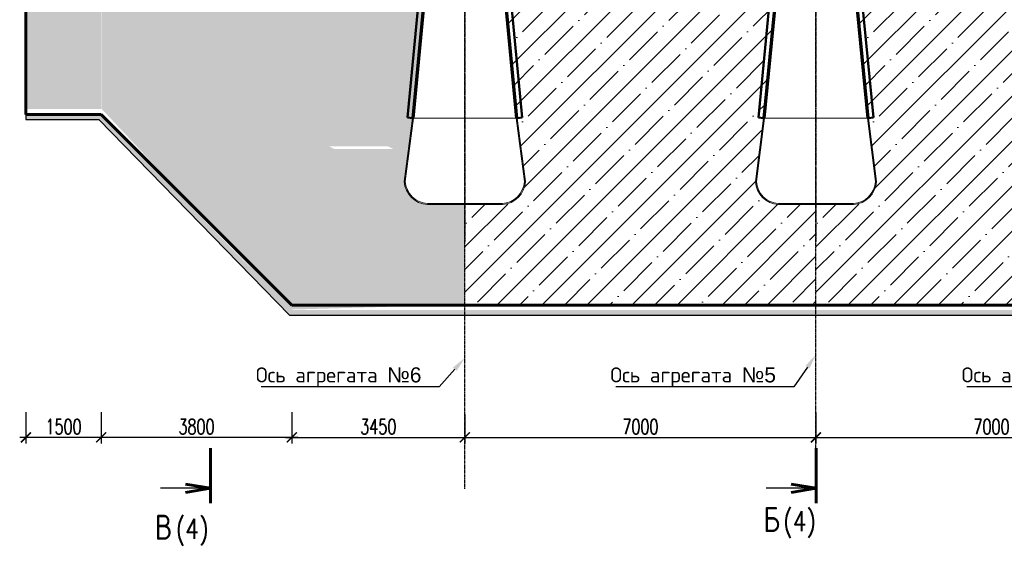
# Model space of a CAD drawing. Header units: millimetres. Extents: x 214111 to 284873, y 268617 to 319354.
# Tile 1 of 37: x 218144 to 237773, y 268617 to 279079. Entities that reach past the tile are written whole.
import ezdxf
from ezdxf import colors
from ezdxf.entities.mleader import LeaderData, LeaderLine
from ezdxf.enums import TextEntityAlignment as Align
from ezdxf.math import Vec2, Vec3

# ---------------------------------------------------------------- set-up
doc = ezdxf.new("R2010")
doc.units = ezdxf.units.MM
for name, pattern in [('AM_DIN_G_W050', [13.75, 9.75, -1.5, 1, -1.5]), ('AM_DIN_G_W050x2', [6.875, 4.75, -0.875, 0.375, -0.875]), ('CENTER2', [28.575000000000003, 19.05, -3.175, 3.175, -3.175]), ('осевая', [50.800000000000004, 31.75, -6.35, 6.35, -6.35])]:
    doc.linetypes.add(name, pattern=pattern)
doc.layers.get('0').update_dxf_attribs({"color": 250})
doc.layers.get('Defpoints').update_dxf_attribs({"color": 8})
for name, color, linetype, lineweight in [('AM_0', 7, 'Continuous', 50), ('AM_5', 3, 'Continuous', 25), ('AM_7', 4, 'AM_DIN_G_W050', 25), ('AM_8', 1, 'Continuous', 25), ('АСО БЕТОН', 3, 'Continuous', 60), ('ГТО-2_Бетон_060', 3, 'Continuous', 60), ('ГТО-2_Оси_025', 6, 'осевая', 25), ('ОГСО_Оборудование', 7, 'Continuous', 18)]:
    doc.layers.add(name, color=color, linetype=linetype, lineweight=lineweight)
for name, color, linetype in [('ГТО Основная', 2, 'Continuous'), ('ГТО-2_Выноски', 7, 'Continuous'), ('ГТО-2_Размеры', 7, 'Continuous'), ('ОЗиМ Оси', 4, 'CENTER2')]:
    doc.layers.add(name, color=color, linetype=linetype)
doc.layers.add('ГТО-2_Штриховка_018', color=7, linetype='Continuous', lineweight=18, true_color=0x6b6b6b)
doc.styles.add('MOSOBL (isocpeur)', font='isocpeur.ttf')
doc.styles.add('RomanS', font='romans.shx', dxfattribs={"width": 0.7})
doc.dimstyles.new('MOSOBL 1-100 (мм)', dxfattribs={"dimscale": 100, "dimtxt": 3, "dimasz": 2, "dimexe": 1.25, "dimexo": 0.625, "dimtad": 1, "dimdec": 0, "dimzin": 9, "dimtxsty": 'RomanS', "dimblk": 'ARCHTICK', "dimcen": 2.5, "dimdle": 1.25, "dimclrd": 7, "dimclre": 7, "dimclrt": 2, "dimadec": 0, "dimazin": 0, "dimtfac": 1, "dimtdec": 0, "dimtmove": 1, "dimatfit": 3, "dimfxl": 1, "dimtfill": 1, "dimlwd": 25, "dimlwe": 25, "dimarcsym": 0})
pattern_1 = [(45.00000000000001, (6017.65688698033, -8277.390160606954), (6.735192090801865, -6.735192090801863), [])]

# ---------------------------------------------------------------- blocks, each defined once
blk = doc.blocks.new('awefxgxhf')
at = {"layer": 'AM_8'}
h = blk.add_hatch(dxfattribs=at)
h.set_pattern_fill('ANSI31', color=256, scale=3, angle=90, style=0)
h.set_pattern_definition(pattern_1)
edge = h.paths.add_edge_path()
edge.add_line((-949.6239999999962, 20), (-935.9000000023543, 20))
edge.add_arc((-935.9000000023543, 19.79999999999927), 0.2000000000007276, -1.042224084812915e-09, 90, ccw=False)
edge.add_line((-935.7000000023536, 19.79999999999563), (-935.7000000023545, 13.59999999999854))
edge.add_arc((-935.3000000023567, 13.59999999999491), 0.3999999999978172, 179.9999999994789, 269.9999999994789)
edge.add_line((-935.3000000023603, 13.19999999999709), (-925.4000000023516, 13.19999999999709))
edge.add_arc((-925.4000000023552, 13.59999999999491), 0.3999999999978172, 270.0000000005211, 360.0000000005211)
edge.add_line((-925.0000000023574, 13.59999999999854), (-925.0000000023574, 19.79999999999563))
edge.add_arc((-924.8000000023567, 19.79999999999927), 0.2000000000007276, 90, 180.0000000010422, ccw=False)
edge.add_line((-924.8000000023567, 20), (-788.9999999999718, 20))
edge.add_line((-788.9999999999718, 20), (-788.9999999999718, -25))
edge.add_line((-788.9999999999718, -25), (-808.9703038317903, -25.00000000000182))
edge.add_line((-808.9703038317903, -25.00000000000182), (-980.0000000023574, -25))
edge.add_line((-980.0000000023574, -25), (-980.0000000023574, 20))
edge.add_line((-980.0000000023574, 20), (-970.3760000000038, 20))
edge.add_line((-970.3760000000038, 20), (-970.3760000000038, -16))
edge.add_line((-970.3760000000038, -16), (-960, -22.23452978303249))
edge.add_line((-960, -22.23452978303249), (-949.6239999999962, -16))
edge.add_line((-949.6239999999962, -16), (-949.6239999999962, 20))
h = blk.add_hatch(dxfattribs=at)
h.set_pattern_fill('ANSI31', color=256, scale=3, angle=90, style=0)
h.set_pattern_definition(pattern_1)
edge = h.paths.add_edge_path()
edge.add_line((970.3760000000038, 20), (980.0000000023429, 20))
edge.add_line((980.0000000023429, 20), (980.0000000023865, 15))
edge.add_line((980.0000000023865, 15), (980.0000000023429, -25))
edge.add_line((980.0000000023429, -25), (789.00000000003, -25))
edge.add_line((789.00000000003, -25), (789.0000000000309, 19.99999999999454))
edge.add_line((789.0000000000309, 19.99999999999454), (924.8000000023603, 19.99999999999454))
edge.add_arc((924.8000000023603, 19.79999999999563), 0.1999999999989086, 0, 90, ccw=False)
edge.add_line((925.0000000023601, 19.79999999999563), (925.0000000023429, 13.59999999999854))
edge.add_arc((925.4000000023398, 13.59999999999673), 0.3999999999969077, 179.9999999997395, 269.9999999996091)
edge.add_line((925.400000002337, 13.19999999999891), (935.3000000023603, 13.19999999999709))
edge.add_arc((935.3000000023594, 13.59999999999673), 0.3999999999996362, 270.0000000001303, 360.0000000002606)
edge.add_line((935.70000000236, 13.59999999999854), (935.7000000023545, 19.79999999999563))
edge.add_arc((935.9000000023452, 19.80000000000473), 0.1999999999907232, 90.00000000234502, 180.0000000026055, ccw=False)
edge.add_line((935.900000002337, 19.99999999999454), (949.6239999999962, 20))
edge.add_line((949.6239999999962, 20), (949.6239999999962, -16))
edge.add_line((949.6239999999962, -16), (959.9999999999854, -22.23452978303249))
edge.add_line((959.9999999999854, -22.23452978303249), (970.3760000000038, -16))
edge.add_line((970.3760000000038, -16), (970.3760000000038, 20))
at = {"layer": 'AM_0'}
for p, q in [((-980.0000000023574, 20), (-980.0000000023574, -25)), ((980.0000000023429, 20), (-980.0000000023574, 20)), ((-970.3760000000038, -16), (-970.3760000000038, 20)), ((-949.6239999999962, -16), (-949.6239999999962, 20)), ((-788.9999999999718, 20.00000000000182), (-788.9999999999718, -25)), ((789.0000000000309, 19.99999999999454), (789.00000000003, -25.00000000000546)), ((925.0000000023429, 19.79999999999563), (925.0000000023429, 13.59999999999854)), ((925.400000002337, 13.19999999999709), (935.3000000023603, 13.19999999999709)), ((935.7000000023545, 13.59999999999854), (935.7000000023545, 19.79999999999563)), ((949.6239999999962, -16), (949.6239999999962, 20)), ((970.3760000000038, -16), (970.3760000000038, 20)), ((980.0000000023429, 20), (980.0000000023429, -25)), ((-909.4353323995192, -25), (-1145.626063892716, -2471.26625448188)), ((-808.9703038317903, -25.00000000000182), (-1046.088939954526, -2480.876715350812)), ((-788.8772981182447, -25), (-1026.181515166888, -2482.798807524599)), ((-980.0000000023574, -25), (980.0000000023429, -25)), ((-948, -10), (-972, -10)), ((-970.3760000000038, -16), (-949.6239999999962, -16)), ((-960, -22.23452978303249), (-970.3760000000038, -16)), ((-960, -22.23452978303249), (-949.6239999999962, -16)), ((788.8772981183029, -25.00000000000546), (1026.181515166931, -2482.798807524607)), ((808.9703038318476, -25), (1046.088939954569, -2480.87671535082)), ((909.4353323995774, -25), (1145.626063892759, -2471.266254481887)), ((947.9999999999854, -10), (971.9999999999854, -10)), ((970.3760000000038, -16), (949.6239999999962, -16)), ((959.9999999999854, -22.23452978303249), (949.6239999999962, -16)), ((959.9999999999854, -22.23452978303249), (970.3760000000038, -16)), ((-1145.626063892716, -2471.26625448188), (-1046.088939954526, -2480.876715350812)), ((-1026.181515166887, -2482.798807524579), (-1046.088939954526, -2480.876715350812)), ((1026.181515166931, -2482.798807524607), (1046.088939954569, -2480.87671535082)), ((1046.088939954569, -2480.87671535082), (1145.626063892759, -2471.266254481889))]:
    blk.add_line(p, q, dxfattribs=at)
at = {"layer": 'AM_0', "flags": 128}
blk.add_lwpolyline([(-924.8000000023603, 20, 0.414213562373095), (-925.0000000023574, 19.79999999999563), (-925.0000000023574, 13.59999999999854, -0.414213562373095), (-925.4000000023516, 13.19999999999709), (-935.3000000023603, 13.19999999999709, -0.414213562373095), (-935.7000000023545, 13.59999999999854), (-935.7000000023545, 19.79999999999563, 0.4142135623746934), (-935.9000000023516, 20)], format="xyb", dxfattribs=at)
at = {"layer": 'AM_0'}
for centre, radius, start, end in [((924.8000000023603, 19.79999999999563), 0.1999999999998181, 0, 90), ((925.400000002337, 13.59999999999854), 0.4000000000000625, 180, 270), ((935.3000000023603, 13.59999999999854), 0.4000000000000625, 270, 0), ((935.900000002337, 19.79999999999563), 0.199999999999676, 90, 180)]:
    blk.add_arc(centre, radius, start, end, dxfattribs=at)
at = {"layer": 'AM_5'}
for p, q in [((-972, -10), (-972, 20)), ((-948, 20), (-948, -10)), ((947.9999999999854, 20), (947.9999999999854, -10)), ((971.9999999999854, -10), (971.9999999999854, 20))]:
    blk.add_line(p, q, dxfattribs=at)
at = {"layer": 'AM_7', "linetype": 'AM_DIN_G_W050x2'}
for p, q in [((-960, 52.5), (-960, -64.37867806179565)), ((959.9999999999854, -41.5), (959.9999999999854, 37.5))]:
    blk.add_line(p, q, dxfattribs=at)
blk = doc.blocks.new('ОГСО_Агрегат_Поперечный разрез')
at = {"layer": 'ГТО-2_Оси_025', "ltscale": 0.5}
blk.add_line((-5.820766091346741e-11, 5381.978958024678), (-5.820766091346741e-11, -5531.825489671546), dxfattribs=at)
at = {"layer": 'ОГСО_Оборудование'}
for p, q in [((-1208.036854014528, -4338.041369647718), (-1046.181515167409, -3073.000000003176)), ((-1188.036854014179, -4338.041369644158), (-1026.181515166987, -3072.999999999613)), ((1026.181515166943, -3072.999999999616), (-1026.18151516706, -3072.9999999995)), ((1046.181515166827, -3072.9999999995), (1026.181515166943, -3072.999999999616)), ((1188.036854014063, -4338.041369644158), (1026.181515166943, -3072.999999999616)), ((1208.036854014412, -4338.041369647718), (1046.181515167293, -3073.000000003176)), ((-5.820766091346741e-11, -4776.483213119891), (-747.5561307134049, -4776.483213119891)), ((-5.820766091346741e-11, -4796.483213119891), (-747.5561307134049, -4796.483213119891)), ((-5.820766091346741e-11, -4776.483213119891), (747.5561307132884, -4776.483213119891)), ((-5.820766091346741e-11, -4796.483213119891), (747.5561307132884, -4796.483213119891))]:
    blk.add_line(p, q, dxfattribs=at)
for centre, radius, start, end in [((-715.277303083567, -4303.568815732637), 493.9701669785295, 184.0017876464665, 266.2532973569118), ((-715.277303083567, -4303.568815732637), 474.0147149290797, 184.1704972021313, 266.0953259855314), ((715.2773030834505, -4303.568815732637), 474.0147149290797, 273.9046740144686, 355.8295027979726), ((715.2773030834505, -4303.568815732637), 493.9701669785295, 273.7467026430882, 355.9982123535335)]:
    blk.add_arc(centre, radius, start, end, dxfattribs=at)
at = {"layer": 'ОГСО_Оборудование', "extrusion": (0, 0, -1), "zscale": -1}
blk.add_blockref('awefxgxhf', (5.820766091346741e-11, -590.2011924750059), dxfattribs=at)
blk = doc.blocks.new('_ArchTick')
at = {"color": 0, "linetype": 'ByBlock', "const_width": 0.15}
blk.add_lwpolyline([(-0.5, -0.5), (0.5, 0.5)], dxfattribs=at)
blk = doc.blocks.new('*D431')
at = {"layer": 'Defpoints', "color": 0, "transparency": 16777216}
for p in [(223568.5723654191, 273388.0823554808), (227018.5723654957, 271266.5919798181), (227018.5723654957, 270750.4206308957)]:
    blk.add_point(p, dxfattribs=at)
at = {"layer": 'ГТО-2_Размеры', "color": 7, "lineweight": 25, "transparency": 16777216}
for p, q in [((223568.5723654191, 271250.4206308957), (223568.5723654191, 270625.4206308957)), ((227018.5723654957, 271204.0919798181), (227018.5723654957, 270625.4206308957)), ((223443.5723654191, 270750.4206308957), (227143.5723654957, 270750.4206308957))]:
    blk.add_line(p, q, dxfattribs=at)
at = {"layer": 'ГТО-2_Размеры', "color": 7, "lineweight": 25, "transparency": 16777216, "xscale": 200, "yscale": 200, "zscale": 200, "rotation": 180}
blk.add_blockref('_ArchTick', (223568.5723654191, 270750.4206308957), dxfattribs=at)
at = {"layer": 'ГТО-2_Размеры', "color": 7, "lineweight": 25, "transparency": 16777216, "xscale": 200, "yscale": 200, "zscale": 200}
blk.add_blockref('_ArchTick', (227018.5723654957, 270750.4206308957), dxfattribs=at)
at = {"layer": 'ГТО-2_Размеры', "color": 2, "transparency": 16777216, "insert": (225293.5723654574, 270962.9206308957), "char_height": 300, "attachment_point": 5, "style": 'RomanS', "bg_fill": 3, "box_fill_scale": 1.1, "bg_fill_color": 256, "bg_fill_true_color": 13158600, "bg_fill_transparency": 0}
blk.add_mtext('3450', dxfattribs=at)
blk = doc.blocks.new('*D432')
at = {"layer": 'Defpoints', "color": 0, "transparency": 16777216}
for p in [(234018.5723654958, 271303.0998618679), (227018.5723654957, 271266.5919798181), (234018.5723654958, 270750.4206308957)]:
    blk.add_point(p, dxfattribs=at)
at = {"layer": 'ГТО-2_Размеры', "color": 7, "lineweight": 25, "transparency": 16777216}
for p, q in [((227018.5723654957, 271204.0919798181), (227018.5723654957, 270625.4206308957)), ((234018.5723654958, 271240.5998618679), (234018.5723654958, 270625.4206308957)), ((226893.5723654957, 270750.4206308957), (234143.5723654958, 270750.4206308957))]:
    blk.add_line(p, q, dxfattribs=at)
at = {"layer": 'ГТО-2_Размеры', "color": 7, "lineweight": 25, "transparency": 16777216, "xscale": 200, "yscale": 200, "zscale": 200, "rotation": 180}
blk.add_blockref('_ArchTick', (227018.5723654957, 270750.4206308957), dxfattribs=at)
at = {"layer": 'ГТО-2_Размеры', "color": 7, "lineweight": 25, "transparency": 16777216, "xscale": 200, "yscale": 200, "zscale": 200}
blk.add_blockref('_ArchTick', (234018.5723654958, 270750.4206308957), dxfattribs=at)
at = {"layer": 'ГТО-2_Размеры', "color": 2, "transparency": 16777216, "insert": (230518.5723654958, 270962.9206308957), "char_height": 300, "attachment_point": 5, "style": 'RomanS', "bg_fill": 3, "box_fill_scale": 1.1, "bg_fill_color": 256, "bg_fill_true_color": 13158600, "bg_fill_transparency": 0}
blk.add_mtext('7000', dxfattribs=at)
blk = doc.blocks.new('*D433')
at = {"layer": 'Defpoints', "color": 0, "transparency": 16777216}
for p in [(234018.5723654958, 271310.5467762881), (241018.5723654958, 271323.8033778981), (241018.5723654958, 270750.4206308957)]:
    blk.add_point(p, dxfattribs=at)
at = {"layer": 'ГТО-2_Размеры', "color": 7, "lineweight": 25, "transparency": 16777216}
for p, q in [((234018.5723654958, 271248.0467762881), (234018.5723654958, 270625.4206308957)), ((241018.5723654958, 271250.4206308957), (241018.5723654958, 270625.4206308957)), ((233893.5723654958, 270750.4206308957), (241143.5723654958, 270750.4206308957))]:
    blk.add_line(p, q, dxfattribs=at)
at = {"layer": 'ГТО-2_Размеры', "color": 7, "lineweight": 25, "transparency": 16777216, "xscale": 200, "yscale": 200, "zscale": 200, "rotation": 180}
blk.add_blockref('_ArchTick', (234018.5723654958, 270750.4206308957), dxfattribs=at)
at = {"layer": 'ГТО-2_Размеры', "color": 7, "lineweight": 25, "transparency": 16777216, "xscale": 200, "yscale": 200, "zscale": 200}
blk.add_blockref('_ArchTick', (241018.5723654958, 270750.4206308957), dxfattribs=at)
at = {"layer": 'ГТО-2_Размеры', "color": 2, "transparency": 16777216, "insert": (237518.5723654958, 270962.9206308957), "char_height": 300, "attachment_point": 5, "style": 'RomanS', "bg_fill": 3, "box_fill_scale": 1.1, "bg_fill_color": 256, "bg_fill_true_color": 13158600, "bg_fill_transparency": 0}
blk.add_mtext('7000', dxfattribs=at)
blk = doc.blocks.new('*D443')
at = {"layer": 'Defpoints', "color": 0, "transparency": 16777216}
for p in [(219768.5723654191, 277188.0823554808), (223568.5723654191, 273388.0823554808), (219768.5723654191, 270750.4206308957)]:
    blk.add_point(p, dxfattribs=at)
at = {"layer": 'ГТО-2_Размеры', "color": 7, "lineweight": 25, "transparency": 16777216}
for p, q in [((219768.5723654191, 271250.4206308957), (219768.5723654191, 270625.4206308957)), ((223568.5723654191, 271250.4206308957), (223568.5723654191, 270625.4206308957)), ((223693.5723654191, 270750.4206308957), (219643.5723654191, 270750.4206308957))]:
    blk.add_line(p, q, dxfattribs=at)
at = {"layer": 'ГТО-2_Размеры', "color": 7, "lineweight": 25, "transparency": 16777216, "xscale": 200, "yscale": 200, "zscale": 200, "rotation": 180}
blk.add_blockref('_ArchTick', (219768.5723654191, 270750.4206308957), dxfattribs=at)
at = {"layer": 'ГТО-2_Размеры', "color": 7, "lineweight": 25, "transparency": 16777216, "xscale": 200, "yscale": 200, "zscale": 200}
blk.add_blockref('_ArchTick', (223568.5723654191, 270750.4206308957), dxfattribs=at)
at = {"layer": 'ГТО-2_Размеры', "color": 2, "transparency": 16777216, "insert": (221668.5723654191, 270962.9206308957), "char_height": 300, "attachment_point": 5, "style": 'RomanS', "bg_fill": 3, "box_fill_scale": 1.1, "bg_fill_color": 256, "bg_fill_true_color": 13158600, "bg_fill_transparency": 0}
blk.add_mtext('3800', dxfattribs=at)
blk = doc.blocks.new('*D444')
at = {"layer": 'Defpoints', "color": 0, "transparency": 16777216}
for p in [(218268.5723654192, 277188.0823554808), (219768.5723654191, 277188.0823554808), (218268.5723654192, 270750.4206308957)]:
    blk.add_point(p, dxfattribs=at)
at = {"layer": 'ГТО-2_Размеры', "color": 7, "lineweight": 25, "transparency": 16777216}
for p, q in [((218268.5723654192, 271250.4206308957), (218268.5723654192, 270625.4206308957)), ((219768.5723654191, 271250.4206308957), (219768.5723654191, 270625.4206308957)), ((219893.5723654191, 270750.4206308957), (218143.5723654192, 270750.4206308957))]:
    blk.add_line(p, q, dxfattribs=at)
at = {"layer": 'ГТО-2_Размеры', "color": 7, "lineweight": 25, "transparency": 16777216, "xscale": 200, "yscale": 200, "zscale": 200, "rotation": 180}
blk.add_blockref('_ArchTick', (218268.5723654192, 270750.4206308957), dxfattribs=at)
at = {"layer": 'ГТО-2_Размеры', "color": 7, "lineweight": 25, "transparency": 16777216, "xscale": 200, "yscale": 200, "zscale": 200}
blk.add_blockref('_ArchTick', (219768.5723654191, 270750.4206308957), dxfattribs=at)
at = {"layer": 'ГТО-2_Размеры', "color": 2, "transparency": 16777216, "insert": (219018.5723654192, 270962.9206308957), "char_height": 300, "attachment_point": 5, "style": 'RomanS', "bg_fill": 3, "box_fill_scale": 1.1, "bg_fill_color": 256, "bg_fill_true_color": 13158600, "bg_fill_transparency": 0}
blk.add_mtext('1500', dxfattribs=at)
blk = doc.blocks.new('Сечен_Лево_Низ_Лист')
at = {"color": 3, "linetype": 'Continuous', "lineweight": 60}
for p, q in [((-3.673940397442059e-16, -21.89207394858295), (9.797174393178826e-16, -10.89207394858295)), ((0, -18.89207394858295), (-5, -18.05874061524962)), ((0, -18.89207394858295), (-5, -19.72540728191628))]:
    blk.add_line(p, q, dxfattribs=at)
at = {"color": 7, "linetype": 'Continuous', "lineweight": 25}
blk.add_line((0, -18.89207394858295), (-10, -18.89207394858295), dxfattribs=at)
at = {"color": 3, "linetype": 'Continuous', "lineweight": 60, "ltscale": 0.01, "style": 'RomanS', "width": 0.8, "flags": 8}
blk.add_attdef('СЕЧ', text='', height=5, dxfattribs=at).set_placement((-7.682915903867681, -29.53576624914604), align=Align.BOTTOM_CENTER)
at = {"color": 2, "linetype": 'Continuous', "lineweight": 35, "ltscale": 0.01, "style": 'RomanS', "width": 0.8, "flags": 8}
blk.add_attdef('(ЛИСТ)', (-4.797282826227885, -28.00920790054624), '', height=5, dxfattribs=at)

msp = doc.modelspace()

# ---------------------------------------------------------------- hatches: boundary and pattern name
at = {"layer": 'ГТО-2_Штриховка_018'}
h = msp.add_hatch(dxfattribs=at)
h.set_pattern_fill('ANSI35', color=256, scale=100, angle=-6.361109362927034e-15)
h.set_pattern_definition([(44.99999999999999, (-196417.0690113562, -923498.1865552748), (-449.0128060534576, 449.0128060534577), []), (44.99999999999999, (-195968.0560113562, -923498.1865552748), (-449.0128060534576, 449.0128060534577), [793.75, -158.75, 0, -158.75])])
h.paths.add_polyline_path([(219771.0947491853, 277297.5469064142), (219771.0947491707, 299688.0823554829), (221971.0947491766, 299688.082355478), (221971.0947491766, 299188.0823554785), (223028.5723654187, 299188.0823554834), (223028.5723654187, 298688.0823554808), (224028.5723654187, 298688.0823554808), (224028.5723654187, 299697.5455153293), (222171.0947492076, 299697.5455153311), (222171.0947491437, 299838.082355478), (218271.0947491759, 299838.0823554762), (218271.0947491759, 299697.5455153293), (218271.0947491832, 299695.8122125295), (218271.0947491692, 277297.5469064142)])
h.paths.add_polyline_path([(264778.5723654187, 298688.0823554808), (265778.5723654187, 298688.0823554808), (265778.5723654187, 299438.0823554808), (265478.5723971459, 299438.0823554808), (265478.5723971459, 299688.0823554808), (264778.5723654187, 299688.0823554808)])
h.paths.add_polyline_path([(258028.7723799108, 298697.5455153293), (259028.7723799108, 298697.5455153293), (259028.7723799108, 299688.0823554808), (258028.7723799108, 299688.0823554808)])
h.paths.add_polyline_path([(237028.5723654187, 298697.5455153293), (238028.5723654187, 298697.5455153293), (238028.5723654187, 299697.5455153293), (237028.5723654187, 299697.5455153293)])
edge = h.paths.add_edge_path()
edge.add_line((223079.0947491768, 280597.5455153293), (223079.0947491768, 279632.5454933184))
edge.add_line((223079.0947491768, 279632.5454933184), (223079.0947491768, 279597.5454713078))
edge.add_line((223079.0947491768, 279597.5454713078), (219779.0947491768, 279597.5455153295))
edge.add_line((219779.0947491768, 279597.5455153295), (219779.0947491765, 277297.5469064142))
edge.add_line((219779.0947491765, 277297.5469064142), (223531.9298578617, 273297.5450776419))
edge.add_line((223531.9298578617, 273297.5450776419), (227023.6286698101, 273397.5449000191))
edge.add_line((227023.6286698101, 273397.5449000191), (227023.6286698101, 275420.8968069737))
edge.add_line((227023.6286698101, 275420.8968069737), (226248.1534410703, 275400.8968069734))
edge.add_arc((226281.7644971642, 275877.1959501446), 477.4835880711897, 183.2801650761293, 265.9634935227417, ccw=False)
edge.add_line((225805.0631778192, 275849.8750970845), (225966.84669045, 277115.0714878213))
edge.add_line((225966.84669045, 277115.0714878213), (226204.1359822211, 279572.7157117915))
edge.add_line((226204.1359822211, 279572.7157117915), (226033.1062860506, 279572.7157117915))
edge.add_line((226033.1062860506, 279572.7157117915), (226033.1062860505, 279612.7157117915))
edge.add_line((226033.1062860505, 279612.7157117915), (225746.1359200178, 279612.1860778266))
edge.add_line((225746.1359200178, 279612.1860778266), (225694.4343243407, 279652.1788276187))
edge.add_line((225694.4343243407, 279652.1788276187), (225705.6062860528, 279736.0945024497))
edge.add_line((225705.6062860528, 279736.0945024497), (225705.6062860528, 279783.9811601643))
edge.add_line((225705.6062860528, 279783.9811601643), (225700.6062860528, 279875.2157117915))
edge.add_line((225700.6062860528, 279875.2157117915), (225498.0133556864, 279863.5453770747))
edge.add_arc((224735.2424500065, 280163.5724586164), 819.6558449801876, 265.68899229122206, 338.5283806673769, ccw=False)
edge.add_arc((224693.2884220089, 280181.8717626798), 835.8673375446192, 150.1787132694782, 268.65226853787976, ccw=False)
edge.add_line((223968.1060054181, 280597.5455153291), (223079.0947491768, 280597.5455153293))
h.paths.add_polyline_path([(224416.588581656, 276501.3217714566), (224310.3875418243, 276552.4905048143), (225486.3875418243, 276552.4905048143), (225592.588581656, 276501.3217714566)], flags=16)
edge = h.paths.add_edge_path()
edge.add_arc((233243.160850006, 279626.0339764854), 37.50000000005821, -6.361109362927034e-15, 360)
edge = h.paths.add_edge_path()
edge.add_line((266418.5723653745, 277388.082355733), (266418.5723653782, 279788.0823554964))
edge.add_line((266418.5723653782, 279788.0823554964), (266768.5723654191, 280088.0823554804))
edge.add_line((266768.5723654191, 280088.0823554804), (266771.0947491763, 280338.0823554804))
edge.add_line((266771.0947491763, 280338.0823554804), (266471.0947491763, 280338.0823554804))
edge.add_line((266471.0947491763, 280338.0823554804), (266471.0947487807, 280588.0823584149))
edge.add_line((266471.0947487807, 280588.0823584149), (265671.0947949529, 280588.0823584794))
edge.add_line((265671.0947949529, 280588.0823584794), (265671.0947949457, 280597.8762529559))
edge.add_line((265671.0947949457, 280597.8762529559), (264582.6819981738, 280597.5455153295))
edge.add_arc((264095.0091536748, 280197.6529988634), 630.6653851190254, -0.009764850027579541, 39.351807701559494, ccw=False)
edge.add_arc((264095.4315082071, 280196.0615277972), 630.244768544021, -150.4091034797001, 0.13490996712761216, ccw=False)
edge.add_line((263547.3874227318, 279884.8443228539), (263349.2947636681, 279876.4533265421))
edge.add_line((263349.2947636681, 279876.4533265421), (263346.7947636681, 279652.3443228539))
edge.add_line((263346.7947636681, 279652.3443228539), (263306.7947636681, 279622.3443228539))
edge.add_line((263306.7947636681, 279622.3443228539), (263019.2947636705, 279604.8443228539))
edge.add_line((263019.2947636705, 279604.8443228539), (263019.2947636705, 279582.3443228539))
edge.add_line((263019.2947636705, 279582.3443228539), (262999.2947636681, 279582.3443228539))
edge.add_line((262999.2947636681, 279582.3443228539), (262849.2720344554, 279571.9150004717))
edge.add_line((262849.2720344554, 279571.9150004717), (262925.1727106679, 278785.7992128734))
edge.add_line((262925.1727106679, 278785.7992128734), (262941.2706607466, 278619.0700961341))
edge.add_line((262941.2706607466, 278619.0700961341), (262958.9950314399, 278435.4958735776))
edge.add_line((262958.9950314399, 278435.4958735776), (262975.9203728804, 278260.1973284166))
edge.add_line((262975.9203728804, 278260.1973284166), (263065.476278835, 277124.5455153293))
edge.add_line((263065.476278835, 277124.5455153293), (263247.3378719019, 275859.5037081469))
edge.add_arc((262669.5088292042, 275981.3391320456), 590.5338881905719, 280.69442039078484, 348.0935683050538, ccw=False)
edge.add_line((262779.0947491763, 275401.0623022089), (262039.2947636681, 275421.0623022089))
edge.add_line((262039.2947636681, 275421.0623022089), (262039.2947806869, 273397.5430129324))
edge.add_line((262039.2947806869, 273397.5430129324), (266271.0942487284, 273397.5430129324))
edge.add_line((266271.0942487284, 273397.5430129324), (266271.094749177, 275197.5580907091))
edge.add_line((266271.094749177, 275197.5580907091), (266418.5723653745, 277388.082355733))
h.paths.add_polyline_path([(251031.2947636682, 298697.5455153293), (252031.2947636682, 298697.5455153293), (252031.2947636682, 299697.5455153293), (251031.2947636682, 299697.5455153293)])
h.paths.add_polyline_path([(230028.5723654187, 298688.0823554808), (231028.5723654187, 298688.0823554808), (231028.5723654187, 299688.0823554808), (230028.5723654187, 299688.0823554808)])
h.paths.add_polyline_path([(244028.5723654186, 298697.5455153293), (245028.5723654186, 298697.5455153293), (245028.5723654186, 299697.5455153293), (244028.5723654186, 299697.5455153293)])
edge = h.paths.add_edge_path()
edge.add_line((255039.2948721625, 277199.6975164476), (255039.2948721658, 277197.5458046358))
edge.add_line((255039.2948721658, 277197.5458046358), (255072.0244618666, 277197.5458046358))
edge.add_arc((255072.0244618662, 277447.5458046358), 250, 262.47733603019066, 270.0000000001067, ccw=False)
h.paths.add_polyline_path([(266418.5723631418, 274287.9171131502), (266418.5723631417, 276887.9171131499), (266418.5723631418, 275087.9171131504)], flags=16)
h.paths.add_polyline_path([(266362.1660449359, 277388.0823557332), (266271.094749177, 275197.5580907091), (266271.094657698, 273397.5444145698), (270768.5794560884, 273388.0795604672), (273268.5723654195, 275388.0823995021), (274768.5723654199, 275388.0823995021), (274768.5723654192, 297288.0823995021), (277768.5723654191, 298288.0823554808), (277768.5723654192, 299688.0823334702), (269078.5723654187, 299688.0823554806), (269078.5723654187, 299447.5455153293), (268778.5723654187, 299447.5455153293), (268778.5723654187, 298697.5455153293), (269778.5723654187, 298688.0823995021), (269778.5723654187, 299183.3507975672), (273271.0947491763, 299192.8139133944), (273271.0947491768, 286697.5455153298), (269521.0947491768, 286697.5455153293), (269521.0947491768, 286447.5455153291), (269221.0947492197, 286447.5455153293), (269221.0947492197, 286197.5455153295), (273271.0947491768, 286197.5455153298), (273271.0947488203, 280588.0823565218), (269071.0947487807, 280588.0823563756), (269071.0947491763, 280338.0823554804), (268771.0947491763, 280338.0823554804), (268771.0947491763, 280088.082355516), (273271.094749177, 280088.0823555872), (273271.094749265, 277388.0823557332)])
h = msp.add_hatch(dxfattribs=at)
h.set_pattern_fill('ANSI35', color=256, scale=100, angle=-6.361109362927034e-15)
h.set_pattern_definition([(44.99999999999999, (-42477.03639346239, -923507.6507838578), (-449.0128060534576, 449.0128060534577), []), (44.99999999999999, (-42028.02339346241, -923507.6507838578), (-449.0128060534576, 449.0128060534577), [793.75, -158.75, 0, -158.75])])
edge = h.paths.add_edge_path()
edge.add_line((230518.5723654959, 273388.0804935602), (230518.5723654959, 280588.081286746))
edge.add_line((230518.5723654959, 280588.081286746), (230963.0497011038, 280588.081286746))
edge.add_arc((231529.9370986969, 280209.021152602), 681.9442109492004, 146.2305733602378, 181.7367678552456)
edge.add_arc((231706.0910431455, 280179.9952443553), 857.8255974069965, 179.4417604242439, 338.3641620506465)
edge.add_line((232503.4794351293, 279863.7097595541), (232706.0723654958, 279875.3800942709))
edge.add_line((232706.0723654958, 279875.3800942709), (232711.0723654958, 279642.8800942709))
edge.add_line((232711.0723654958, 279642.8800942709), (232721.0723654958, 279632.8800942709))
edge.add_line((232721.0723654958, 279632.8800942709), (232731.0723654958, 279632.8800942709))
edge.add_line((232731.0723654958, 279632.8800942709), (232751.0723654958, 279612.8800942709))
edge.add_line((232751.0723654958, 279612.8800942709), (233038.5723654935, 279612.8800942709))
edge.add_line((233038.5723654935, 279612.8800942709), (233038.5723654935, 279572.8800942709))
edge.add_line((233038.5723654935, 279572.8800942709), (233209.602061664, 279572.8800942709))
edge.add_line((233209.602061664, 279572.8800942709), (232830.5355114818, 275850.0399171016))
edge.add_arc((233245.3808232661, 275807.7995915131), 416.9902610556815, 174.1860736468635, 273.5246091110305)
edge.add_line((233271.0162347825, 275391.5980736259), (234018.5723654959, 275411.5980736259))
edge.add_line((234018.5723654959, 275411.5980736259), (234018.5723654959, 273388.0803156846))
edge.add_line((234018.5723654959, 273388.0803156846), (230518.5723654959, 273388.0804935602))
edge = h.paths.add_edge_path()
edge.add_line((227018.5723654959, 273388.0806714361), (227018.5723654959, 275411.4325783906))
edge.add_line((227018.5723654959, 275411.4325783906), (227766.1284962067, 275391.4325783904))
edge.add_arc((227777.6268881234, 275821.2172469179), 429.9384541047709, 268.4674832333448, 363.8218340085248)
edge.add_line((228206.60921951, 275849.874421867), (227827.5426693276, 279572.7145990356))
edge.add_line((227827.5426693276, 279572.7145990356), (227998.5723654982, 279572.7145990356))
edge.add_line((227998.5723654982, 279572.7145990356), (227998.5723654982, 279612.7145990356))
edge.add_line((227998.5723654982, 279612.7145990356), (228286.0723654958, 279612.7145990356))
edge.add_line((228286.0723654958, 279612.7145990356), (228326.0723654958, 279642.7145990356))
edge.add_line((228326.0723654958, 279642.7145990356), (228331.0723654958, 279875.2145990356))
edge.add_line((228331.0723654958, 279875.2145990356), (228527.0485407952, 279875.2145990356))
edge.add_arc((229063.9248164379, 280197.3322772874), 626.0957865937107, 210.9631219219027, 359.1533851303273)
edge.add_arc((229170.3021657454, 280242.1475516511), 522.4551422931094, 354.0601126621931, 401.4625966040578)
edge.add_line((229561.8238466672, 280588.081286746), (230518.5723654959, 280588.081286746))
edge.add_line((230518.5723654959, 280588.081286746), (230518.5723654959, 273388.0804935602))
edge.add_line((230518.5723654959, 273388.0804935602), (227018.5723654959, 273388.0804935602))
h = msp.add_hatch(dxfattribs=at)
h.set_pattern_fill('ANSI35', color=256, scale=100, angle=-6.361109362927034e-15)
h.set_pattern_definition([(44.99999999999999, (-35477.03639346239, -923507.6507838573), (-449.0128060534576, 449.0128060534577), []), (44.99999999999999, (-35028.02339346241, -923507.6507838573), (-449.0128060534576, 449.0128060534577), [793.75, -158.75, 0, -158.75])])
edge = h.paths.add_edge_path()
edge.add_line((237518.5723654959, 273388.0804935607), (237518.5723654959, 280588.0812867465))
edge.add_line((237518.5723654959, 280588.0812867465), (237963.0497011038, 280588.0812867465))
edge.add_arc((238529.9370986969, 280209.0211526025), 681.9442109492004, 146.2305733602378, 181.7367678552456)
edge.add_arc((238706.0910431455, 280179.9952443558), 857.8255974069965, 179.4417604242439, 338.3641620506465)
edge.add_line((239503.4794351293, 279863.7097595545), (239706.0723654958, 279875.3800942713))
edge.add_line((239706.0723654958, 279875.3800942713), (239711.0723654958, 279642.8800942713))
edge.add_line((239711.0723654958, 279642.8800942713), (239721.0723654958, 279632.8800942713))
edge.add_line((239721.0723654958, 279632.8800942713), (239731.0723654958, 279632.8800942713))
edge.add_line((239731.0723654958, 279632.8800942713), (239751.0723654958, 279612.8800942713))
edge.add_line((239751.0723654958, 279612.8800942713), (240038.5723654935, 279612.8800942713))
edge.add_line((240038.5723654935, 279612.8800942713), (240038.5723654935, 279572.8800942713))
edge.add_line((240038.5723654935, 279572.8800942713), (240209.602061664, 279572.8800942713))
edge.add_line((240209.602061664, 279572.8800942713), (239830.5355114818, 275850.039917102))
edge.add_arc((240245.3808232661, 275807.7995915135), 416.9902610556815, 174.1860736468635, 273.5246091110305)
edge.add_line((240271.0162347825, 275391.5980736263), (241018.5723654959, 275411.5980736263))
edge.add_line((241018.5723654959, 275411.5980736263), (241018.5723654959, 273388.0803156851))
edge.add_line((241018.5723654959, 273388.0803156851), (237518.5723654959, 273388.0804935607))
edge = h.paths.add_edge_path()
edge.add_line((234018.5723654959, 273388.0806714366), (234018.5723654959, 275411.4325783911))
edge.add_line((234018.5723654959, 275411.4325783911), (234766.1284962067, 275391.4325783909))
edge.add_arc((234777.6268881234, 275821.2172469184), 429.9384541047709, 268.4674832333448, 363.8218340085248)
edge.add_line((235206.60921951, 275849.8744218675), (234827.5426693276, 279572.7145990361))
edge.add_line((234827.5426693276, 279572.7145990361), (234998.5723654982, 279572.7145990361))
edge.add_line((234998.5723654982, 279572.7145990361), (234998.5723654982, 279612.7145990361))
edge.add_line((234998.5723654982, 279612.7145990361), (235286.0723654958, 279612.7145990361))
edge.add_line((235286.0723654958, 279612.7145990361), (235326.0723654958, 279642.7145990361))
edge.add_line((235326.0723654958, 279642.7145990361), (235331.0723654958, 279875.2145990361))
edge.add_line((235331.0723654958, 279875.2145990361), (235527.0485407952, 279875.2145990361))
edge.add_arc((236063.9248164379, 280197.3322772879), 626.0957865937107, 210.9631219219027, 359.1533851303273)
edge.add_arc((236170.3021657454, 280242.1475516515), 522.4551422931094, 354.0601126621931, 401.4625966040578)
edge.add_line((236561.8238466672, 280588.0812867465), (237518.5723654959, 280588.0812867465))
edge.add_line((237518.5723654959, 280588.0812867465), (237518.5723654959, 273388.0804935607))
edge.add_line((237518.5723654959, 273388.0804935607), (234018.5723654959, 273388.0804935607))
h = msp.add_hatch(dxfattribs=at)
h.set_pattern_fill('ANSI33', color=256, scale=50, angle=90)
h.set_pattern_definition([(135, (-708605.7718096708, 100988.0809643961), (-224.5064030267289, -224.5064030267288), []), (135, (-708605.7718096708, 101212.587464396), (-224.5064030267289, -224.5064030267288), [158.75, -79.375])])
h.paths.add_polyline_path([(236768.5722749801, 273288.0798337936), (230268.5722749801, 273288.0801603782), (230268.5722749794, 273188.0801605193), (236768.5722749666, 273188.0798338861)])
h.paths.add_polyline_path([(230268.5722749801, 273288.0801603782), (223568.1566962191, 273288.0805241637), (219768.5723654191, 277188.0823554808), (218268.572365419, 277188.0830510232), (218268.5723654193, 277088.0816599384), (219721.8231454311, 277088.0823554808), (223521.4074741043, 273188.0805267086), (230268.5722749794, 273188.0801605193)])
h.paths.add_polyline_path([(243268.5722749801, 273288.0795072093), (236768.5722749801, 273288.0798337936), (236768.5722749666, 273188.0798338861), (243268.5723654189, 273188.0795072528)])
h.paths.add_polyline_path([(249768.57227498, 273288.079180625), (243268.5722749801, 273288.0795072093), (243268.5723654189, 273188.0795072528), (249768.5723654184, 273188.0791806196)])
h.paths.add_polyline_path([(256268.5723654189, 273288.0788540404), (249768.57227498, 273288.079180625), (249768.5723654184, 273188.0791806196), (256268.5723654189, 273188.0788539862)])
h.paths.add_polyline_path([(262768.57227498, 273288.0785274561), (256268.5723654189, 273288.0788540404), (256268.5723654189, 273188.0788539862), (262768.5723654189, 273188.0785273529)])

# ---------------------------------------------------------------- linework, layer by layer
at = {"layer": 'ГТО Основная'}
for points in [[(218268.5723654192, 277188.0823554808), (218268.5723654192, 277088.0823554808)], [(218268.5723654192, 277088.0823554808), (219721.8231454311, 277088.0823554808)]]:
    msp.add_lwpolyline(points, dxfattribs=at)
at = {"layer": 'ГТО Основная', "color": 3}
msp.add_lwpolyline([(219721.8231454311, 277088.0823554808), (223521.4074741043, 273188.0805267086), (270811.404953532, 273188.0782378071), (273303.518400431, 275188.080964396)], dxfattribs=at)
at = {"layer": 'ГТО-2_Бетон_060'}
for p, q in [((218268.5723654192, 277188.0823554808), (219768.5723654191, 277188.0823554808)), ((219768.5723654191, 277188.0823554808), (223568.5723654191, 273388.0823554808)), ((223568.5723654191, 273388.0823554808), (270768.5723654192, 273388.0823554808))]:
    msp.add_line(p, q, dxfattribs=at)
msp.add_lwpolyline([(218268.5723654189, 299838.0823554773), (218268.5723654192, 277188.0823554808)], dxfattribs=at)

# ---------------------------------------------------------------- block references
at = {"layer": 'ОГСО_Оборудование'}
for p in [(227018.5723654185, 280188.0823554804), (234018.5723654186, 280188.0823554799)]:
    msp.add_blockref('ОГСО_Агрегат_Поперечный разрез', p, dxfattribs=at)

# ---------------------------------------------------------------- leaders
at = {"layer": 'ГТО-2_Выноски'}
ml = msp.add_multileader_mtext('Standard', dxfattribs=at)
ml.set_content('{\\C2;Ось агрегата \\fArial|b0|i0|c204|p34;№6}', color=256, style='MOSOBL (isocpeur)')
ml.set_leader_properties(color=7, lineweight=25)
ml.build(insert=Vec2(0, 0))
ml.multileader.update_dxf_attribs({"has_dogleg": 0, "text_left_attachment_type": 6, "text_right_attachment_type": 6, "dogleg_length": 0, "arrow_head_size": 300})
ctx = ml.context
ctx.base_point, ctx.char_height, ctx.arrow_head_size, ctx.landing_gap_size, ctx.plane_origin, ctx.plane_x_axis, ctx.plane_y_axis = Vec3(222650.8764257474, 271755.8791107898), 300, 300, 200, Vec3(226943.235202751, 271243.8984194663), Vec3(1, -1.110223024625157e-16), Vec3(1.110223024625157e-16, 1)
ctx.left_attachment, ctx.right_attachment = 6, 6
notes = []
notes.append((ctx, [(0, (1, 1, 0), (226504.3143520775, 271755.8791107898), (-1, 0), 0, [(0, [(227018.5723654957, 272335.4035753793)], 0, [])])]))
ctx.mtext.insert, ctx.mtext.text_direction, ctx.mtext.flow_direction = Vec3(222850.8764257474, 272145.8791107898), Vec3(1, -1.110223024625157e-16), 5
ctx.mtext.has_bg_fill, ctx.mtext.bg_color, ctx.mtext.bg_scale_factor, ctx.mtext.bg_transparency, ctx.mtext.use_window_bg_color = 1, -1027028792, 1.5, 0, 1
ml = msp.add_multileader_mtext('Standard', dxfattribs=at)
ml.set_content('{\\C2;Ось агрегата \\fArial|b0|i0|c204|p34;№5}', color=256, style='MOSOBL (isocpeur)')
ml.set_leader_properties(color=7, lineweight=25)
ml.build(insert=Vec2(0, 0))
ml.multileader.update_dxf_attribs({"has_dogleg": 0, "text_left_attachment_type": 6, "text_right_attachment_type": 6, "dogleg_length": 0, "arrow_head_size": 300})
ctx = ml.context
ctx.base_point, ctx.char_height, ctx.arrow_head_size, ctx.landing_gap_size, ctx.plane_origin, ctx.plane_x_axis, ctx.plane_y_axis = Vec3(229718.7829797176, 271755.8791107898), 300, 300, 200, Vec3(234013.1062860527, 271243.8984194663), Vec3(1, -1.110223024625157e-16), Vec3(1.110223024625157e-16, 1)
ctx.left_attachment, ctx.right_attachment = 6, 6
notes.append((ctx, [(0, (1, 1, 0), (233574.6765677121, 271755.8791107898), (-1, 0), 0, [(0, [(234018.5723654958, 272396.8128564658)], 0, [])])]))
ctx.mtext.insert, ctx.mtext.text_direction, ctx.mtext.flow_direction = Vec3(229918.7829797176, 272145.8791107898), Vec3(1, -1.110223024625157e-16), 5
ctx.mtext.has_bg_fill, ctx.mtext.bg_color, ctx.mtext.bg_scale_factor, ctx.mtext.bg_transparency, ctx.mtext.use_window_bg_color = 1, -1027028792, 1.5, 0, 1
ml = msp.add_multileader_mtext('Standard', dxfattribs=at)
ml.set_content('{\\C2;Ось агрегата \\fArial|b0|i0|c204|p34;№4}', color=256, style='MOSOBL (isocpeur)')
ml.set_leader_properties(color=7, lineweight=25)
ml.build(insert=Vec2(0, 0))
ml.multileader.update_dxf_attribs({"has_dogleg": 0, "text_left_attachment_type": 6, "text_right_attachment_type": 6, "dogleg_length": 0, "arrow_head_size": 300})
ctx = ml.context
ctx.base_point, ctx.char_height, ctx.arrow_head_size, ctx.landing_gap_size, ctx.plane_origin, ctx.plane_x_axis, ctx.plane_y_axis = Vec3(236721.5660629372, 271755.8791107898), 300, 300, 200, Vec3(241013.1062860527, 271243.8984194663), Vec3(1, -1.110223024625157e-16), Vec3(1.110223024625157e-16, 1)
ctx.left_attachment, ctx.right_attachment = 6, 6
notes.append((ctx, [(0, (1, 1, 0), (240573.9807969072, 271755.8791107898), (-1, 0), 0, [(0, [(241018.5723654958, 272451.3815820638)], 0, [])])]))
ctx.mtext.insert, ctx.mtext.text_direction, ctx.mtext.flow_direction = Vec3(236921.5660629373, 272145.8791107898), Vec3(1, -1.110223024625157e-16), 5
ctx.mtext.has_bg_fill, ctx.mtext.bg_color, ctx.mtext.bg_scale_factor, ctx.mtext.bg_transparency, ctx.mtext.use_window_bg_color = 1, -1027028792, 1.5, 0, 1
for ctx, leaders in notes:
    for number, flags, end, landing, length, lines in leaders:
        leader = LeaderData()
        leader.index, (leader.has_last_leader_line, leader.has_dogleg_vector, leader.attachment_direction) = number, flags
        leader.last_leader_point, leader.dogleg_vector, leader.dogleg_length = Vec3(end), Vec3(landing), length
        for number, points, colour, breaks in lines:
            line = LeaderLine()
            line.index, line.vertices, line.color, line.breaks = number, Vec3.list(points), colors.encode_raw_color(colour), breaks
            leader.lines.append(line)
        ctx.leaders.append(leader)

# ---------------------------------------------------------------- next in the draw order: linework, layer by layer
at = {"layer": 'ОЗиМ Оси'}
for p, q in [((227018.5723654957, 269720.5742650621), (227018.5723654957, 299953.0869264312)), ((234018.5723654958, 269754.0333743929), (234018.5723654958, 299994.1378640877))]:
    msp.add_line(p, q, dxfattribs=at)

# ---------------------------------------------------------------- next in the draw order: dimensions: what is measured, and where the dimension line sits
at = {"layer": 'ГТО-2_Размеры'}
dim = msp.add_linear_dim(base=(227018.5723654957, 270750.4206308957), p1=(223568.5723654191, 273388.0823554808), p2=(227018.5723654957, 271266.5919798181), dimstyle='MOSOBL 1-100 (мм)', override={"dimfxl": 5, "dimfxlon": 1}, dxfattribs=at)
dim.commit()
dim.dimension.update_dxf_attribs({"geometry": '*D431', "text_midpoint": (225293.5723654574, 270962.9206308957)})

# ---------------------------------------------------------------- next in the draw order: dimensions: what is measured, and where the dimension line sits
for base, p1, p2, picture, middle in [((219768.5723654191, 270750.4206308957), (223568.5723654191, 273388.0823554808), (219768.5723654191, 277188.0823554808), '*D443', (221668.5723654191, 270962.9206308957)), ((234018.5723654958, 270750.4206308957), (227018.5723654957, 271266.5919798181), (234018.5723654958, 271303.0998618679), '*D432', (230518.5723654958, 270962.9206308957))]:
    dim = msp.add_linear_dim(base=base, p1=p1, p2=p2, dimstyle='MOSOBL 1-100 (мм)', override={"dimfxl": 5, "dimfxlon": 1}, dxfattribs=at)
    dim.commit()
    dim.dimension.update_dxf_attribs({"geometry": picture, "text_midpoint": middle})

# ---------------------------------------------------------------- next in the draw order: block references
at = {"layer": 'АСО БЕТОН'}
ref = msp.add_blockref('Сечен_Лево_Низ_Лист', (221950.7786663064, 271624.8098163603), dxfattribs=dict(at, xscale=100, yscale=100, zscale=100))
ref.add_attrib('СЕЧ', 'В', dxfattribs={"layer": '0', "linetype": 'Continuous', "ltscale": 0.01, "height": 500, "style": 'RomanS', "width": 0.8}).set_placement((221010.3792196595, 268557.731375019), align=Align.BOTTOM_CENTER)
ref.add_attrib('(ЛИСТ)', '(4)', (221251.7989733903, 268724.3980416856), dxfattribs={"layer": '0', "color": 2, "linetype": 'Continuous', "lineweight": 35, "ltscale": 0.01, "height": 400, "style": 'RomanS', "width": 0.8})

# ---------------------------------------------------------------- next in the draw order: dimensions: what is measured, and where the dimension line sits
at = {"layer": 'ГТО-2_Размеры'}
for base, p1, p2, picture, middle in [((218268.5723654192, 270750.4206308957), (219768.5723654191, 277188.0823554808), (218268.5723654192, 277188.0823554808), '*D444', (219018.5723654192, 270962.9206308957)), ((241018.5723654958, 270750.4206308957), (234018.5723654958, 271310.5467762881), (241018.5723654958, 271323.8033778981), '*D433', (237518.5723654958, 270962.9206308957))]:
    dim = msp.add_linear_dim(base=base, p1=p1, p2=p2, dimstyle='MOSOBL 1-100 (мм)', override={"dimfxl": 5, "dimfxlon": 1}, dxfattribs=at)
    dim.commit()
    dim.dimension.update_dxf_attribs({"geometry": picture, "text_midpoint": middle})

# ---------------------------------------------------------------- next in the draw order: block references
at = {"layer": 'АСО БЕТОН'}
ref = msp.add_blockref('Сечен_Лево_Низ_Лист', (234025.7786663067, 271624.8098163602), dxfattribs=dict(at, xscale=100, yscale=100, zscale=100))
ref.add_attrib('СЕЧ', 'Б', dxfattribs={"layer": '0', "linetype": 'Continuous', "ltscale": 0.01, "height": 500, "style": 'RomanS', "width": 0.8}).set_placement((233135.9127035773, 268713.7673802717), align=Align.BOTTOM_CENTER)
ref.add_attrib('(ЛИСТ)', '(4)', (233361.7916682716, 268881.106460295), dxfattribs={"layer": '0', "color": 2, "linetype": 'Continuous', "lineweight": 35, "ltscale": 0.01, "height": 400, "style": 'RomanS', "width": 0.8})

doc.saveas('drawing.dxf')
